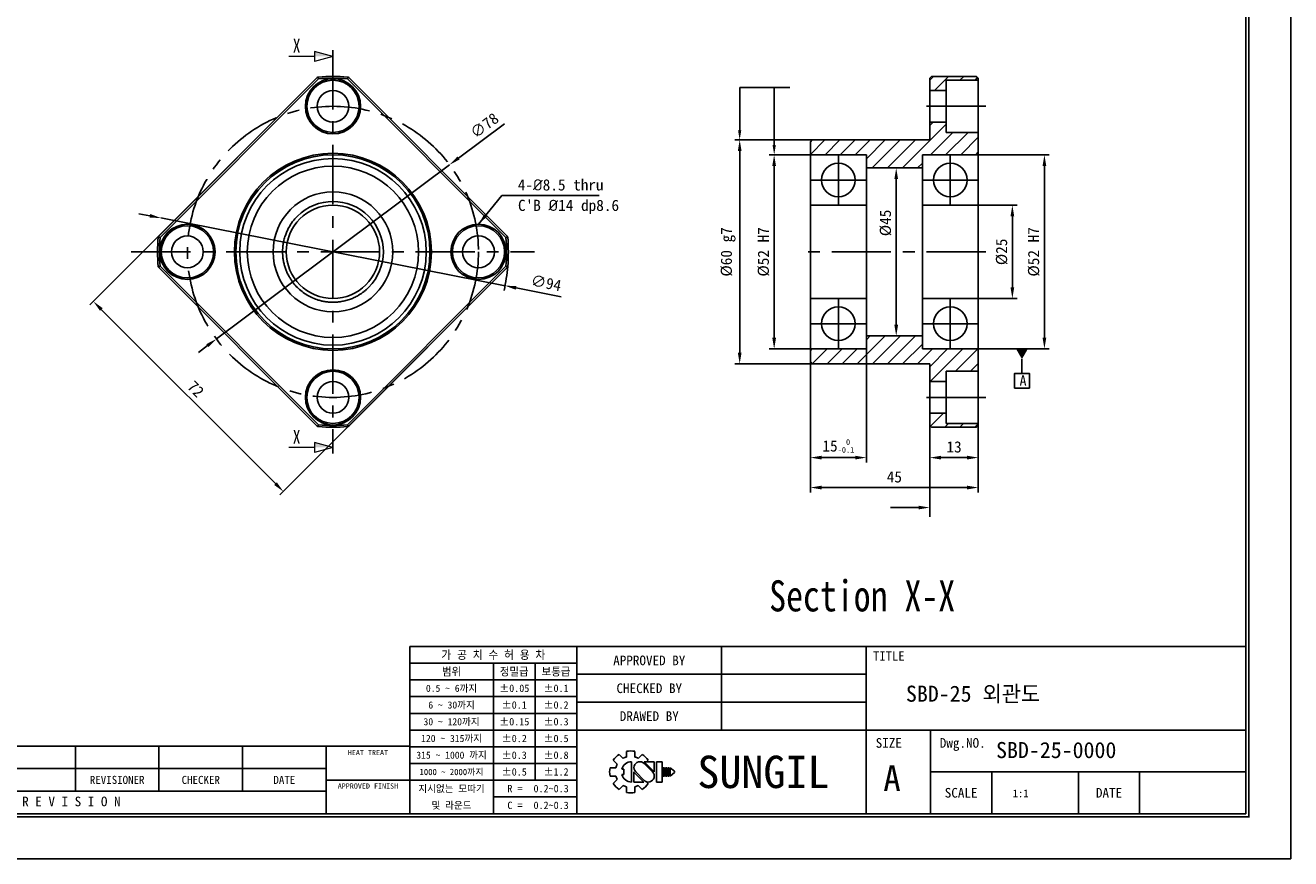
# Model space of a CAD drawing. Header units: millimetres. Extents: x 0 to 512, y 0 to 362.
# Tile 2 of 3: x 173 to 512, y 0 to 223. Entities that reach past the tile are written whole.
import ezdxf
from ezdxf.enums import TextEntityAlignment as Align

# ---------------------------------------------------------------- set-up
doc = ezdxf.new("R2010")
doc.units = ezdxf.units.MM
doc.linetypes.add('CENTER', pattern=[50.8, 31.75, -6.35, 6.35, -6.35])
doc.layers.get('0').update_dxf_attribs({"linetype": 'CONTINUOUS'})
doc.layers.get('DEFPOINTS').update_dxf_attribs({"linetype": 'CONTINUOUS'})
for name, color, linetype in [('center', 1, 'CENTER'), ('L1', 7, 'CONTINUOUS'), ('OUTLINE', 7, 'CONTINUOUS')]:
    doc.layers.add(name, color=color, linetype=linetype)
doc.dimstyles.get("Standard").update_dxf_attribs({"dimtxt": 3, "dimasz": 3, "dimexe": 1.3, "dimexo": 0, "dimgap": 1.3, "dimtad": 1, "dimdec": 3, "dimzin": 11, "dimdsep": 46, "dimtxsty": 'Standard', "dimcen": 0, "dimclrd": 5, "dimclre": 5, "dimclrt": 3, "dimadec": 0, "dimazin": 0, "dimtfac": 0.6, "dimtdec": 3, "dimtmove": 0, "dimatfit": 3, "dimfxl": 0, "dimtolj": 1, "dimtzin": 11, "dimarcsym": 0})

# ---------------------------------------------------------------- blocks, each defined once
blk = doc.blocks.new('표제란')
at = {"layer": 'L1', "color": 0}
for p, q in [((297, 0), (297, 210)), ((0, 0), (297, 0))]:
    blk.add_line(p, q, dxfattribs=at)
at = {"layer": 'L1'}
for p, q in [((290, 33), (160, 33)), ((160, 33), (160, 7)), ((186, 33), (186, 7)), ((208.5, 33), (208.5, 20)), ((231, 33), (231, 7)), ((186, 30.4), (160, 30.4)), ((173, 30.4), (173, 7)), ((179.5, 30.4), (179.5, 12.2)), ((186, 27.8), (160, 27.8)), ((231, 28.67), (186, 28.67)), ((186, 25.2), (160, 25.2)), ((231, 24.33), (186, 24.33)), ((186, 22.6), (160, 22.6)), ((186, 20), (160, 20)), ((290, 20), (186, 20)), ((241, 20), (241, 7)), ((160, 17.5), (62, 17.5)), ((108, 17.5), (108, 10.5)), ((121, 17.5), (121, 10.5)), ((134, 17.5), (134, 10.5)), ((147, 17.5), (147, 7)), ((186, 17.4), (160, 17.4)), ((192.55, 16.22), (193.17, 15.6)), ((193.7, 16.69), (193.7, 15.81)), ((195, 16.69), (195, 15.81)), ((195.52, 15.6), (196.14, 16.22)), ((147, 14), (62, 14)), ((186, 14.8), (160, 14.8)), ((191.15, 14.15), (192.03, 14.15)), ((191.15, 14.15), (192.03, 14.15)), ((191.63, 15.3), (192.25, 14.68)), ((192.98, 13.93), (193.28, 13.93)), ((193.28, 13.93), (193.28, 13.07)), ((194.5, 15.08), (194.5, 11.92)), ((197.74, 13.5), (196.41, 14.83)), ((198.02, 13.53), (196.47, 15.08)), ((196.47, 15.08), (198.02, 15.08)), ((196.84, 15.08), (197.06, 15.3)), ((198.02, 15.08), (198.02, 13.5)), ((198.39, 15.08), (198.39, 11.92)), ((198.39, 15.08), (199.26, 15.08)), ((199.26, 15.08), (199.26, 11.92)), ((199.41, 14.15), (199.41, 12.85)), ((199.41, 14.15), (199.62, 14.15)), ((199.62, 14.15), (199.62, 12.85)), ((199.78, 14.15), (199.78, 12.85)), ((199.78, 14.15), (199.99, 14.15)), ((199.99, 14.15), (199.99, 12.85)), ((200.14, 14.15), (200.14, 12.85)), ((200.14, 14.15), (200.36, 14.15)), ((200.36, 14.15), (200.36, 12.85)), ((200.51, 14.15), (200.51, 12.85)), ((200.51, 14.15), (201.16, 13.61)), ((147, 12.2), (160, 12.2)), ((186, 12.2), (160, 12.2)), ((191.15, 12.85), (192.03, 12.85)), ((191.63, 11.7), (192.25, 12.32)), ((192.98, 13.07), (193.28, 13.07)), ((194.86, 13.5), (194.86, 11.92)), ((194.86, 13.47), (196.42, 11.92)), ((194.86, 11.92), (196.42, 11.92)), ((195.14, 13.5), (196.47, 12.17)), ((196.79, 11.98), (197.06, 11.7)), ((198.39, 11.92), (199.26, 11.92)), ((199.41, 12.85), (199.62, 12.85)), ((199.78, 12.85), (199.99, 12.85)), ((200.14, 12.85), (200.36, 12.85)), ((201.16, 13.39), (200.51, 12.85)), ((201.16, 13.61), (201.16, 13.5)), ((201.16, 13.61), (201.16, 13.39)), ((201.16, 13.5), (201.16, 13.39)), ((290, 13.5), (241, 13.5)), ((250.5, 13.5), (250.5, 7)), ((264, 13.5), (264, 7)), ((273.5, 13.5), (273.5, 7)), ((147, 10.5), (62, 10.5)), ((192.55, 10.78), (193.17, 11.4)), ((193.7, 11.19), (193.7, 10.31)), ((195, 11.19), (195, 10.31)), ((195.52, 11.4), (196.14, 10.78)), ((186, 9.6), (173, 9.6))]:
    blk.add_line(p, q, dxfattribs=at)
at = {"layer": 'L1', "const_width": 0.25}
blk.add_lwpolyline([(290.5, 6.5), (290.5, 203.5), (10, 203.5), (10, 6.5)], close=True, dxfattribs=at)
at = {"layer": 'L1'}
blk.add_lwpolyline([(290, 7), (290, 203), (10.5, 203), (10.5, 7)], close=True, dxfattribs=at)
for centre, radius, start, end in [((194.35, 13.5), 3.26, 123.4943, 146.5057), ((194.35, 13.5), 2.4, 105.6872, 119.3128), ((194.35, 13.5), 3.26, 78.4943, 101.5057), ((194.35, 13.5), 2.4, 60.6872, 74.3128), ((194.35, 13.5), 3.26, 33.4943, 56.5057), ((194.35, 13.5), 3.26, 168.4943, 191.5057), ((194.35, 13.5), 2.4, 150.6872, 164.3128), ((194.5, 13.5), 1.58, 90, 164.0671), ((195.78, 14.16), 0.919, 43.2202, 225.8282), ((194.35, 13.5), 2.4, 195.6872, 209.3128), ((194.5, 13.5), 1.58, 195.9329, 270), ((197.1, 12.84), 0.919, 223.2202, 45.8282), ((194.35, 13.5), 3.26, 213.4943, 236.5057), ((194.35, 13.5), 2.4, 240.6872, 254.3128), ((194.35, 13.5), 3.26, 258.4943, 281.5057), ((194.35, 13.5), 2.4, 285.6872, 299.3128), ((194.35, 13.5), 3.26, 303.4943, 326.5057)]:
    blk.add_arc(centre, radius, start, end, dxfattribs=at)
for p in [(208.5, 28.67), (208.5, 24.33)]:
    blk.add_point(p, dxfattribs=at)
for s, height, p in [('가 공 치 수 허 용 차', 1.3, (173, 31.7)), ('APPROVED BY', 1.5, (197.25, 30.83)), ('TITLE', 1.444, (234.5, 31.5)), ('범위', 1.25, (166.5, 29.1)), ('정밀급', 1.25, (176.25, 29.1)), ('보통급', 1.25, (182.75, 29.1)), ('0.5 ~ 6까지', 1.1, (166.5, 26.5)), ('%%P0.05', 1.15, (176.25, 26.5)), ('%%P0.1', 1.15, (182.75, 26.5)), ('CHECKED BY', 1.5, (197.25, 26.5)), ('6 ~ 30까지', 1.1, (166.5, 23.9)), ('%%P0.1', 1.15, (176.25, 23.9)), ('%%P0.2', 1.15, (182.75, 23.9)), ('30 ~ 120까지', 1.1, (166.5, 21.3)), ('%%P0.15', 1.15, (176.25, 21.3)), ('%%P0.3', 1.15, (182.75, 21.3)), ('DRAWED BY', 1.5, (197.25, 22.17)), ('120 ~ 315까지', 1.1, (166.5, 18.7)), ('%%P0.2', 1.15, (176.25, 18.7)), ('%%P0.5', 1.15, (182.75, 18.7)), ('SIZE', 1.5, (234.5, 18)), ('Dwg.NO.', 1.5, (246, 18)), ('HEAT TREAT', 0.8, (153.5, 16.5)), ('315 ~ 1000 까지', 1.1, (166.5, 16.1)), ('%%P0.3', 1.15, (176.25, 16.1)), ('%%P0.8', 1.15, (182.75, 16.1)), ('SUNGIL', 5.032, (215, 13.5)), ('1000 ~ 2000까지', 0.99, (166.5, 13.49)), ('%%P0.5', 1.15, (176.25, 13.5)), ('%%P1.2', 1.15, (182.75, 13.5)), ('A', 4, (235, 12.5)), ('REVISIONER', 1.25, (114.5, 12.25)), ('CHECKER', 1.25, (127.5, 12.25)), ('DATE', 1.25, (140.5, 12.25)), ('APPROVED FINISH', 0.8, (153.5, 11.3)), ('지시없는 모따기', 1.1, (166.5, 10.9)), ('R = ', 1.15, (176.75, 10.9)), ('SCALE', 1.5, (245.75, 10.25)), ('DATE', 1.5, (268.75, 10.25)), ('R E V I S I O N', 1.5, (107.38, 8.9)), ('및 라운드', 1.1, (166.5, 8.3)), ('C = ', 1.15, (176.75, 8.3))]:
    blk.add_text(s, height=height, dxfattribs=at).set_placement(p, align=Align.MIDDLE_CENTER)
for tag, p in [('필렛', (179.25, 10.9)), ('모따기', (179.25, 8.3))]:
    blk.add_attdef(tag, text='', height=1.15, dxfattribs=at).set_placement(p, align=Align.MIDDLE_LEFT)
at = {"layer": 'OUTLINE', "ltscale": 0.5}
for tag, p, height in [('TITLE', (237.17, 24.41), 2.5), ('도번', (251.18, 15.64), 2.5), ('SCALE', (253.78, 9.55), 1.2), ('DATE', (277.02, 9.51), 1.2)]:
    blk.add_attdef(tag, p, '', height=height, dxfattribs=at)
blk = doc.blocks.new('*D2')
at = {"layer": 'DEFPOINTS', "color": 0, "ltscale": 0.5}
for p in [(209.01, 171.67), (301.25, 153.52)]:
    blk.add_point(p, dxfattribs=at)
at = {"layer": 'OUTLINE', "color": 5, "lineweight": -2, "ltscale": 0.5}
for p, q in [((206.07, 172.24), (203.13, 172.82)), ((209.01, 171.67), (301.25, 153.52)), ((316.26, 150.57), (304.19, 152.94))]:
    blk.add_line(p, q, dxfattribs=at)
blk.add_arc((255.13, 162.59), 47, 347.2876, 355.2315, dxfattribs=at)
at = {"layer": 'OUTLINE', "color": 5, "ltscale": 0.5}
for points in [[(206.17, 172.73), (205.97, 171.75), (209.01, 171.67)], [(304.29, 153.44), (304.09, 152.45), (301.25, 153.52)]]:
    blk.add_solid(points, dxfattribs=at)
at = {"layer": 'OUTLINE', "color": 3, "ltscale": 0.5, "insert": (312.25, 154.25), "char_height": 3, "attachment_point": 5, "rotation": 348.8724}
blk.add_mtext('\\A1;∅94', dxfattribs=at)
blk = doc.blocks.new('*D3')
at = {"layer": 'DEFPOINTS', "color": 0, "ltscale": 0.5}
for p in [(286.38, 185.93), (223.88, 139.26)]:
    blk.add_point(p, dxfattribs=at)
at = {"layer": 'OUTLINE', "color": 5, "lineweight": -2, "ltscale": 0.5}
for p, q in [((301.09, 196.92), (288.78, 187.73)), ((223.88, 139.26), (286.38, 185.93)), ((221.48, 137.46), (219.08, 135.67))]:
    blk.add_line(p, q, dxfattribs=at)
at = {"layer": 'OUTLINE', "color": 5, "ltscale": 0.5}
for points in [[(288.48, 188.13), (289.08, 187.33), (286.38, 185.93)], [(221.18, 137.86), (221.78, 137.06), (223.88, 139.26)]]:
    blk.add_solid(points, dxfattribs=at)
at = {"layer": 'OUTLINE', "color": 3, "ltscale": 0.5, "insert": (295.71, 196.44), "char_height": 3, "attachment_point": 5, "rotation": 36.753}
blk.add_mtext('\\A1;∅78', dxfattribs=at)
blk = doc.blocks.new('*D4')
at = {"layer": 'DEFPOINTS', "color": 0, "ltscale": 0.5}
for p in [(229.67, 188.05), (280.59, 137.14), (241.83, 98.39)]:
    blk.add_point(p, dxfattribs=at)
at = {"layer": 'OUTLINE', "color": 5, "lineweight": -2, "ltscale": 0.5}
for p, q in [((229.67, 188.05), (190, 148.38)), ((193.04, 147.18), (239.71, 100.51)), ((280.59, 137.14), (240.92, 97.47))]:
    blk.add_line(p, q, dxfattribs=at)
at = {"layer": 'OUTLINE', "color": 5, "ltscale": 0.5}
for points in [[(193.4, 147.53), (192.69, 146.82), (190.92, 149.3)], [(240.07, 100.86), (239.36, 100.15), (241.83, 98.39)]]:
    blk.add_solid(points, dxfattribs=at)
at = {"layer": 'OUTLINE', "color": 3, "ltscale": 0.5, "insert": (218.39, 125.85), "char_height": 3, "attachment_point": 5, "rotation": 315}
blk.add_mtext('\\A1;72', dxfattribs=at)
blk = doc.blocks.new('*D13')
at = {"layer": 'DEFPOINTS', "color": 0, "ltscale": 0.5}
for p in [(428.07, 175.09), (428.07, 150.09), (437.19, 150.09)]:
    blk.add_point(p, dxfattribs=at)
at = {"layer": 'OUTLINE', "color": 5, "lineweight": -2, "ltscale": 0.5}
for p, q in [((428.07, 175.09), (438.49, 175.09)), ((437.19, 172.09), (437.19, 153.09)), ((428.07, 150.09), (438.49, 150.09))]:
    blk.add_line(p, q, dxfattribs=at)
at = {"layer": 'OUTLINE', "color": 5, "ltscale": 0.5}
for points in [[(436.69, 172.09), (437.69, 172.09), (437.19, 175.09)], [(436.69, 153.09), (437.69, 153.09), (437.19, 150.09)]]:
    blk.add_solid(points, dxfattribs=at)
at = {"layer": 'OUTLINE', "color": 3, "ltscale": 0.5, "insert": (434.35, 162.59), "char_height": 3, "attachment_point": 5, "rotation": 90}
blk.add_mtext('\\A1;%%C25', dxfattribs=at)
blk = doc.blocks.new('*D14')
at = {"layer": 'DEFPOINTS', "color": 0, "ltscale": 0.5}
for p in [(428.07, 188.59), (428.07, 136.59), (445.78, 136.59)]:
    blk.add_point(p, dxfattribs=at)
at = {"layer": 'OUTLINE', "color": 5, "lineweight": -2, "ltscale": 0.5}
for p, q in [((428.07, 188.59), (447.08, 188.59)), ((445.78, 185.59), (445.78, 139.59)), ((428.07, 136.59), (447.08, 136.59))]:
    blk.add_line(p, q, dxfattribs=at)
at = {"layer": 'OUTLINE', "color": 5, "ltscale": 0.5}
for points in [[(445.28, 185.59), (446.28, 185.59), (445.78, 188.59)], [(445.28, 139.59), (446.28, 139.59), (445.78, 136.59)]]:
    blk.add_solid(points, dxfattribs=at)
at = {"layer": 'OUTLINE', "color": 3, "ltscale": 0.5, "insert": (442.94, 162.59), "char_height": 3, "attachment_point": 5, "rotation": 90}
blk.add_mtext('\\A1;%%c52 H7', dxfattribs=at)
blk = doc.blocks.new('*D15')
at = {"layer": 'DEFPOINTS', "color": 0, "ltscale": 0.5}
for p in [(383.07, 188.59), (373.36, 136.59), (383.07, 136.59)]:
    blk.add_point(p, dxfattribs=at)
at = {"layer": 'OUTLINE', "color": 5, "lineweight": -2, "ltscale": 0.5}
for p, q in [((383.07, 188.59), (372.06, 188.59)), ((373.36, 185.59), (373.36, 139.59)), ((383.07, 136.59), (372.06, 136.59))]:
    blk.add_line(p, q, dxfattribs=at)
at = {"layer": 'OUTLINE', "color": 5, "ltscale": 0.5}
for points in [[(372.86, 185.59), (373.86, 185.59), (373.36, 188.59)], [(372.86, 139.59), (373.86, 139.59), (373.36, 136.59)]]:
    blk.add_solid(points, dxfattribs=at)
at = {"layer": 'OUTLINE', "color": 3, "ltscale": 0.5, "insert": (370.52, 162.59), "char_height": 3, "attachment_point": 5, "rotation": 90}
blk.add_mtext('\\A1;%%c52 H7', dxfattribs=at)
blk = doc.blocks.new('*D16')
at = {"layer": 'DEFPOINTS', "color": 0, "ltscale": 0.5}
for p in [(383.57, 192.59), (364.12, 132.59), (383.57, 132.59)]:
    blk.add_point(p, dxfattribs=at)
at = {"layer": 'OUTLINE', "color": 5, "lineweight": -2, "ltscale": 0.5}
for p, q in [((383.57, 192.59), (362.82, 192.59)), ((364.12, 189.59), (364.12, 135.59)), ((383.57, 132.59), (362.82, 132.59))]:
    blk.add_line(p, q, dxfattribs=at)
at = {"layer": 'OUTLINE', "color": 5, "ltscale": 0.5}
for points in [[(363.62, 189.59), (364.62, 189.59), (364.12, 192.59)], [(363.62, 135.59), (364.62, 135.59), (364.12, 132.59)]]:
    blk.add_solid(points, dxfattribs=at)
at = {"layer": 'OUTLINE', "color": 3, "ltscale": 0.5, "insert": (361.03, 162.59), "char_height": 3, "attachment_point": 5, "rotation": 90}
blk.add_mtext('\\A1;%%c60 g7', dxfattribs=at)
blk = doc.blocks.new('*D17')
at = {"layer": 'DEFPOINTS', "color": 0, "ltscale": 0.5}
for p in [(405.57, 185.09), (405.57, 140.09), (406.07, 140.09)]:
    blk.add_point(p, dxfattribs=at)
at = {"layer": 'OUTLINE', "color": 5, "lineweight": -2, "ltscale": 0.5}
for p, q in [((405.57, 185.09), (407.37, 185.09)), ((406.07, 182.09), (406.07, 143.09)), ((405.57, 140.09), (407.37, 140.09))]:
    blk.add_line(p, q, dxfattribs=at)
at = {"layer": 'OUTLINE', "color": 5, "ltscale": 0.5}
for points in [[(405.57, 182.09), (406.57, 182.09), (406.07, 185.09)], [(405.57, 143.09), (406.57, 143.09), (406.07, 140.09)]]:
    blk.add_solid(points, dxfattribs=at)
at = {"layer": 'OUTLINE', "color": 3, "ltscale": 0.5, "insert": (403.23, 170.34), "char_height": 3, "attachment_point": 5, "rotation": 90}
blk.add_mtext('\\A1;%%C45', dxfattribs=at)
blk = doc.blocks.new('*D18')
at = {"layer": 'DEFPOINTS', "color": 0, "ltscale": 0.5}
for p in [(415.07, 116.09), (428.07, 116.59), (428.07, 107.46)]:
    blk.add_point(p, dxfattribs=at)
at = {"layer": 'OUTLINE', "color": 5, "lineweight": -2, "ltscale": 0.5}
for p, q in [((415.07, 116.09), (415.07, 106.16)), ((428.07, 116.59), (428.07, 106.16)), ((418.07, 107.46), (425.07, 107.46))]:
    blk.add_line(p, q, dxfattribs=at)
at = {"layer": 'OUTLINE', "color": 5, "ltscale": 0.5}
for points in [[(418.07, 107.96), (418.07, 106.96), (415.07, 107.46)], [(425.07, 107.96), (425.07, 106.96), (428.07, 107.46)]]:
    blk.add_solid(points, dxfattribs=at)
at = {"layer": 'OUTLINE', "color": 3, "ltscale": 0.5, "insert": (421.57, 110.31), "char_height": 3, "attachment_point": 5}
blk.add_mtext('\\A1;13', dxfattribs=at)
blk = doc.blocks.new('*D19')
at = {"layer": 'DEFPOINTS', "color": 0, "ltscale": 0.5}
for p in [(398.07, 136.59), (383.07, 133.09), (383.07, 107.46)]:
    blk.add_point(p, dxfattribs=at)
at = {"layer": 'OUTLINE', "color": 5, "lineweight": -2, "ltscale": 0.5}
for p, q in [((398.07, 136.59), (398.07, 106.16)), ((383.07, 133.09), (383.07, 106.16)), ((395.07, 107.46), (386.07, 107.46))]:
    blk.add_line(p, q, dxfattribs=at)
at = {"layer": 'OUTLINE', "color": 5, "ltscale": 0.5}
for points in [[(386.07, 107.96), (386.07, 106.96), (383.07, 107.46)], [(395.07, 107.96), (395.07, 106.96), (398.07, 107.46)]]:
    blk.add_solid(points, dxfattribs=at)
at = {"layer": 'OUTLINE', "color": 3, "ltscale": 0.5, "insert": (390.57, 110.59), "char_height": 3, "attachment_point": 5}
blk.add_mtext('\\A1;15{\\C3;\\H1.5;\\S  0^ -0.1;}', dxfattribs=at)
blk = doc.blocks.new('*D20')
at = {"layer": 'DEFPOINTS', "color": 0, "ltscale": 0.5}
for p in [(383.07, 133.09), (428.07, 116.59), (428.07, 99.44)]:
    blk.add_point(p, dxfattribs=at)
at = {"layer": 'OUTLINE', "color": 5, "lineweight": -2, "ltscale": 0.5}
for p, q in [((383.07, 133.09), (383.07, 98.14)), ((428.07, 116.59), (428.07, 98.14)), ((386.07, 99.44), (425.07, 99.44))]:
    blk.add_line(p, q, dxfattribs=at)
at = {"layer": 'OUTLINE', "color": 5, "ltscale": 0.5}
for points in [[(386.07, 99.94), (386.07, 98.94), (383.07, 99.44)], [(425.07, 99.94), (425.07, 98.94), (428.07, 99.44)]]:
    blk.add_solid(points, dxfattribs=at)
at = {"layer": 'OUTLINE', "color": 3, "ltscale": 0.5, "insert": (405.57, 102.28), "char_height": 3, "attachment_point": 5}
blk.add_mtext('\\A1;45', dxfattribs=at)
blk = doc.blocks.new('_DatumFilled')
at = {"color": 0, "linetype": 'ByBlock'}
blk.add_solid([(0, 0.58), (-1, 0), (0, -0.58)], dxfattribs=at)

msp = doc.modelspace()

# ---------------------------------------------------------------- hatches: boundary and pattern name
at = {"layer": 'OUTLINE', "ltscale": 0.5}
h = msp.add_hatch(dxfattribs=at)
h.set_pattern_fill('ANSI31', color=5, scale=0.9, style=0)
h.set_pattern_definition([(45, (-744.4342, -162.894), (-2.0205576, 2.0205576), [])])
h.paths.add_polyline_path([(419.4682, 208.5944), (428.0682, 208.5944), (428.0682, 209.0944), (427.5682, 209.5944), (415.5682, 209.5944), (415.0682, 209.0944), (415.0682, 205.8444), (419.4682, 205.8444)])
h.paths.add_polyline_path([(419.4682, 194.5944), (419.4682, 197.3444), (415.0682, 197.3444), (415.0682, 192.5944), (383.5682, 192.5944), (383.0682, 192.0944), (383.0682, 188.5944), (398.0682, 188.5944), (398.0682, 185.0944), (413.0682, 185.0944), (413.0682, 188.5944), (428.0682, 188.5944), (428.0682, 194.5944)])
h.paths.add_polyline_path([(413.0682, 136.5944), (413.0682, 140.0944), (398.0682, 140.0944), (398.0682, 136.5944), (383.0682, 136.5944), (383.0682, 133.0944), (383.5682, 132.5944), (415.0682, 132.5944), (415.0682, 127.8444), (419.4682, 127.8444), (419.4682, 130.5944), (428.0682, 130.5944), (428.0682, 136.5944)])
h.paths.add_polyline_path([(427.5682, 115.5944), (428.0682, 116.0944), (428.0682, 116.5944), (419.4682, 116.5944), (419.4682, 119.3444), (415.0682, 119.3444), (415.0682, 116.0944), (415.5682, 115.5944)])

# ---------------------------------------------------------------- linework, layer by layer
at = {"layer": 'center', "ltscale": 0.5}
for p, q in [((255.1305, 216.6444), (255.1305, 108.5444)), ((430.0682, 201.5944), (413.0682, 201.5944)), ((390.5682, 188.5944), (390.5682, 175.0944)), ((420.5682, 175.0944), (420.5682, 188.5944)), ((398.0682, 181.8444), (383.0682, 181.8444)), ((428.0682, 181.8444), (413.0682, 181.8444)), ((201.0805, 162.5944), (309.1805, 162.5944)), ((430.0682, 162.5944), (381.0682, 162.5944)), ((390.5682, 150.0944), (390.5682, 136.5944)), ((420.5682, 136.5944), (420.5682, 150.0944)), ((398.0682, 143.3444), (383.0682, 143.3444)), ((428.0682, 143.3444), (413.0682, 143.3444)), ((430.0682, 123.5944), (413.0682, 123.5944))]:
    msp.add_line(p, q, dxfattribs=at)
msp.add_circle((255.1305, 162.5944), 39, dxfattribs=at)
at = {"layer": 'OUTLINE', "lineweight": 9}
for p, q in [((250.1884, 214.9571), (243.3436, 214.9571)), ((250.1884, 216.2813), (250.1884, 213.6329)), ((255.1305, 214.9571), (250.1884, 216.2813)), ((255.1305, 214.9571), (250.1884, 213.6329)), ((250.1884, 110.1759), (243.3436, 110.1759)), ((250.1884, 111.5001), (250.1884, 108.8516)), ((255.1305, 110.1759), (250.1884, 111.5001)), ((255.1305, 110.1759), (250.1884, 108.8516))]:
    msp.add_line(p, q, dxfattribs=at)
at = {"layer": 'OUTLINE'}
for p, q in [((250.9114, 209.287), (208.4379, 166.8135)), ((208.7915, 166.46), (251.2649, 208.9334)), ((250.9114, 209.287), (251.067, 209.3591)), ((251.067, 209.3591), (251.2649, 208.9334)), ((259.194, 209.3591), (258.9961, 208.9334)), ((258.9961, 208.9334), (301.4695, 166.46)), ((259.194, 209.3591), (259.3496, 209.287)), ((301.8231, 166.8135), (259.3496, 209.287)), ((415.5682, 209.5944), (415.0682, 209.0944)), ((415.0682, 209.0944), (415.0682, 192.5944)), ((415.5682, 209.5944), (427.5682, 209.5944)), ((419.4682, 208.5944), (419.4682, 194.5944)), ((419.4682, 208.5944), (428.0682, 208.5944)), ((427.5682, 209.5944), (428.0682, 209.0944)), ((428.0682, 209.0944), (428.0682, 116.0944)), ((419.4682, 205.8444), (415.0682, 205.8444)), ((419.4682, 197.3444), (415.0682, 197.3444)), ((419.4682, 194.5944), (428.0682, 194.5944)), ((383.5682, 192.5944), (383.0682, 192.0944)), ((383.0682, 192.0944), (383.0682, 133.0944)), ((383.5682, 192.5944), (415.0682, 192.5944)), ((383.0682, 188.5944), (398.0682, 188.5944)), ((398.0682, 188.5944), (398.0682, 136.5944)), ((413.0682, 188.5944), (413.0682, 136.5944)), ((413.0682, 188.5944), (428.0682, 188.5944)), ((398.0682, 185.0944), (413.0682, 185.0944)), ((383.0682, 175.0944), (398.0682, 175.0944)), ((413.0682, 175.0944), (428.0682, 175.0944)), ((208.3657, 166.6579), (208.4379, 166.8135)), ((208.3657, 166.6579), (208.7915, 166.46)), ((301.4695, 166.46), (301.8952, 166.6579)), ((301.8952, 166.6579), (301.8231, 166.8135)), ((208.3657, 158.5309), (208.7915, 158.7288)), ((208.4379, 158.3753), (208.3657, 158.5309)), ((208.4379, 158.3753), (250.9114, 115.9018)), ((251.2649, 116.2554), (208.7915, 158.7288)), ((301.4695, 158.7288), (258.9961, 116.2554)), ((259.3496, 115.9018), (301.8231, 158.3753)), ((301.8952, 158.5309), (301.4695, 158.7288)), ((301.8952, 158.5309), (301.8231, 158.3753)), ((383.0682, 150.0944), (398.0682, 150.0944)), ((413.0682, 150.0944), (428.0682, 150.0944)), ((398.0682, 140.0944), (413.0682, 140.0944)), ((383.0682, 136.5944), (398.0682, 136.5944)), ((413.0682, 136.5944), (428.0682, 136.5944)), ((383.5682, 132.5944), (383.0682, 133.0944)), ((383.5682, 132.5944), (415.0682, 132.5944)), ((415.0682, 132.5944), (415.0682, 116.0944)), ((419.4682, 130.5944), (419.4682, 116.5944)), ((419.4682, 130.5944), (428.0682, 130.5944)), ((419.4682, 127.8444), (415.0682, 127.8444)), ((419.4682, 119.3444), (415.0682, 119.3444)), ((251.067, 115.8296), (250.9114, 115.9018)), ((251.067, 115.8296), (251.2649, 116.2554)), ((259.194, 115.8296), (258.9961, 116.2554)), ((259.3496, 115.9018), (259.194, 115.8296)), ((415.0682, 116.0944), (415.5682, 115.5944)), ((415.5682, 115.5944), (427.5682, 115.5944)), ((419.4682, 116.5944), (428.0682, 116.5944)), ((428.0682, 116.0944), (427.5682, 115.5944))]:
    msp.add_line(p, q, dxfattribs=at)
at = {"layer": 'OUTLINE', "color": 5, "ltscale": 0.2}
for p, q in [((364.1187, 194.5944), (364.1187, 206.6191)), ((364.1187, 206.6191), (377.5737, 206.6191)), ((373.3648, 190.5944), (373.3648, 206.6191))]:
    msp.add_line(p, q, dxfattribs=at)
at = {"layer": 'OUTLINE', "color": 5, "ltscale": 0.5}
for p, q in [((415.0682, 106.1643), (415.0682, 91.6089)), ((412.0682, 94.08), (404.5249, 94.08))]:
    msp.add_line(p, q, dxfattribs=at)
msp.add_lwpolyline([(439.7611, 133.8444), (439.7611, 130.0332)], dxfattribs=at)
msp.add_lwpolyline([(437.7811, 126.0732), (441.7411, 126.0732), (441.7411, 130.0332), (437.7811, 130.0332)], close=True, dxfattribs=at)
at = {"layer": 'OUTLINE'}
for centre, radius in [((255.1305, 201.5944), 7.3999), ((255.1305, 201.5944), 7), ((255.1305, 201.5944), 4.25), ((255.1305, 162.5944), 26.4), ((255.1305, 162.5944), 26), ((255.1305, 162.5944), 25), ((255.1305, 162.5944), 22.95), ((390.5682, 181.8444), 4.5), ((420.5682, 181.8444), 4.5), ((255.1305, 162.5944), 16.05), ((255.1305, 162.5944), 12.5), ((216.1305, 162.5944), 7.3999), ((216.1305, 162.5944), 7), ((294.1305, 162.5944), 7.3999), ((294.1305, 162.5944), 7), ((216.1305, 162.5944), 4.25), ((294.1305, 162.5944), 4.25), ((390.5682, 143.3444), 4.5), ((420.5682, 143.3444), 4.5), ((255.1305, 123.5944), 7.3999), ((255.1305, 123.5944), 7), ((255.1305, 123.5944), 4.25)]:
    msp.add_circle(centre, radius, dxfattribs=at)
for radius, start, end in [(47, 85.231513, 94.768485), (46.5, 85.231448, 94.768552), (13.5, 315, 135), (47, 175.231513, 184.768485), (46.5, 175.231449, 184.768551), (46.5, 355.231448, 4.768552), (47, 355.231514, 4.768484), (47, 265.231513, 274.768485), (46.5, 265.231449, 274.768551)]:
    msp.add_arc((255.1305, 162.5944), radius, start, end, dxfattribs=at)
for points in [[(251.067, 209.3591), (251.1191, 209.3833), (251.1713, 209.4075), (251.2234, 209.4317)], [(259.0376, 209.4317), (259.0897, 209.4075), (259.1418, 209.3833), (259.194, 209.3591)], [(208.2932, 166.5015), (208.3173, 166.5536), (208.3415, 166.6057), (208.3657, 166.6579)], [(301.8952, 166.6579), (301.9194, 166.6057), (301.9436, 166.5536), (301.9678, 166.5015)], [(208.3657, 158.5309), (208.3415, 158.583), (208.3173, 158.6352), (208.2932, 158.6873)], [(301.9678, 158.6873), (301.9436, 158.6352), (301.9194, 158.583), (301.8952, 158.5309)], [(251.2234, 115.7571), (251.1713, 115.7812), (251.1191, 115.8054), (251.067, 115.8296)], [(259.194, 115.8296), (259.1418, 115.8054), (259.0897, 115.7812), (259.0376, 115.7571)]]:
    msp.add_open_spline(points, degree=3, dxfattribs=at)
msp.add_open_spline([(245.5845, 172.1403), (245.1511, 171.6705), (244.2845, 170.731), (243.3942, 169.3215), (242.7704, 168.0653), (242.3351, 166.9548), (241.9873, 165.7668), (241.7673, 164.6166), (241.6543, 163.5659), (241.6193, 162.6221), (241.6516, 161.6513), (241.7566, 160.6588), (241.9417, 159.6508), (242.2084, 158.6399), (242.559, 157.6333), (242.9982, 156.6395), (243.6102, 155.5111), (244.4462, 154.2842), (245.5603, 153.024), (246.8205, 151.9099), (248.1967, 150.9721), (249.6607, 150.2155), (251.0019, 149.7182), (252.1872, 149.4056), (253.1952, 149.2204), (254.1877, 149.1154), (255.1585, 149.0832), (256.1023, 149.1182), (257.1531, 149.2313), (258.303, 149.4513), (259.4914, 149.799), (260.6013, 150.2346), (261.5167, 150.6876), (262.2877, 151.139), (262.926, 151.5628), (263.5375, 152.0222), (264.1249, 152.5145), (264.4923, 152.8702), (264.6764, 153.0484)], degree=3, knots=[0, 0, 0, 0, 0.04515823, 0.09029567, 0.11733012, 0.14435055, 0.17458101, 0.20479952, 0.22708294, 0.24930629, 0.27157885, 0.29575872, 0.31986332, 0.34403238, 0.36966598, 0.39521091, 0.4208337, 0.46041371, 0.49998116, 0.53956117, 0.57912862, 0.61752241, 0.65590402, 0.68008389, 0.70418849, 0.72835754, 0.75064097, 0.77286431, 0.79513688, 0.82536734, 0.85558585, 0.88262031, 0.90964074, 0.92776968, 0.94581156, 0.96382481, 0.98186815, 1, 1, 1, 1], dxfattribs=at)
at = {"layer": 'OUTLINE', "lineweight": 9}
for points in [[(255.1305, 214.9571), (250.1884, 216.2813), (250.1884, 214.9571)], [(255.1305, 110.1759), (250.1884, 111.5001), (250.1884, 110.1759)]]:
    msp.add_solid(points, dxfattribs=at)
at = {"layer": 'OUTLINE', "color": 5, "ltscale": 0.2}
for points in [[(364.5521, 195.1944), (363.6854, 195.1944), (364.1187, 192.5944)], [(373.7982, 191.1944), (372.9315, 191.1944), (373.3648, 188.5944)]]:
    msp.add_solid(points, dxfattribs=at)
at = {"layer": 'OUTLINE', "color": 5, "ltscale": 0.5}
msp.add_solid([(412.0682, 94.58), (412.0682, 93.58), (415.0682, 94.08)], dxfattribs=at)

# ---------------------------------------------------------------- block references
at = {"layer": 'OUTLINE'}
ref = msp.add_blockref('표제란', (0, 0), dxfattribs=dict(at, xscale=1.72316024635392, yscale=1.72316024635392, zscale=1.72316024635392))
ref.add_attrib('SCALE', '1:1', (437.3055, 16.4605), dxfattribs={"ltscale": 0.5, "height": 2.06779})
ref.add_attrib('도번', 'SBD-25-0000', (432.8254, 26.9544), dxfattribs={"ltscale": 0.5, "height": 4.307901})
ref.add_attrib('TITLE', 'SBD-25 외관도', (408.6745, 42.0553), dxfattribs={"ltscale": 0.5, "height": 4.3079})
ref.add_attrib('필렛', '0.2~0.3', dxfattribs={"layer": 'L1', "height": 1.98163}).set_placement((308.8765, 18.7824), align=Align.MIDDLE_LEFT)
ref.add_attrib('모따기', '0.2~0.3', dxfattribs={"layer": 'L1', "height": 1.98163}).set_placement((308.8765, 14.3022), align=Align.MIDDLE_LEFT)
at = {"layer": 'OUTLINE', "color": 5, "ltscale": 0.5, "xscale": 2.75, "yscale": 2.75, "zscale": 2.75, "rotation": 90}
msp.add_blockref('_DatumFilled', (439.7611, 136.5944), dxfattribs=at)

# ---------------------------------------------------------------- texts
at = {"lineweight": 9, "width": 0.8}
for s, height, p in [('X', 3.7066, (244.3822, 215.9659)), ('X', 3.7066, (244.3822, 111.1846)), ('Section X-X', 8.324446, (372.0282, 66.2629))]:
    msp.add_text(s, height=height, dxfattribs=at).set_placement(p)
at = {"layer": 'OUTLINE', "color": 3, "ltscale": 0.2, "char_height": 3, "attachment_point": 7}
for s, insert in [('\\A1;4-{\\fISOCPEUR|b0|i0|c0|p34;%%C}8.5 thru', (304.6542, 178.9858)), ("\\A1;C'B {\\fISOCPEUR|b0|i0|c0|p34;%%C}14 dp8.6", (304.7154, 172.6917))]:
    msp.add_mtext(s, dxfattribs=dict(at, insert=insert))
at = {"layer": 'OUTLINE', "color": 3, "ltscale": 0.5, "insert": (440.9863, 126.7268), "char_height": 2.75, "attachment_point": 9}
msp.add_mtext('\\A1;A', dxfattribs=at)

# ---------------------------------------------------------------- dimensions: what is measured, and where the dimension line sits
at = {"layer": 'OUTLINE', "ltscale": 0.5}
dim = msp.add_diameter_dim_2p(p1=(223.8828, 139.2581), p2=(286.3782, 185.9307), dimstyle='Standard', dxfattribs=at)
dim.commit()
dim.dimension.update_dxf_attribs({"geometry": '*D3', "text_midpoint": (297.4049, 194.1656), "dimtype": 163})
for base, p1, p2, text, picture, middle in [((364.1187, 132.5944), (383.5682, 192.5944), (383.5682, 132.5944), '%%c<> g7', '*D16', (361.0291, 162.5944)), ((373.3648, 136.5944), (383.0682, 188.5944), (383.0682, 136.5944), '%%c<> H7', '*D15', (370.5249, 162.5944)), ((445.7808, 136.5944), (428.0682, 188.5944), (428.0682, 136.5944), '%%c<> H7', '*D14', (442.9408, 162.5944))]:
    dim = msp.add_linear_dim(base=base, p1=p1, p2=p2, angle=90, text=text, dimstyle='Standard', dxfattribs=at)
    dim.commit()
    dim.dimension.update_dxf_attribs({"geometry": picture, "text_midpoint": middle})
dim = msp.add_aligned_dim(p1=(229.6746, 188.0502), p2=(280.5863, 137.1385), distance=-54.8033, dimstyle='Standard', dxfattribs=at)
dim.commit()
dim.dimension.update_dxf_attribs({"geometry": '*D4', "text_midpoint": (218.3868, 125.8507)})
dim = msp.add_linear_dim(base=(406.0655, 140.0944), p1=(405.5682, 185.0944), p2=(405.5682, 140.0944), angle=90, text='%%C<>', dimstyle='Standard', override={"dimgap": 1.3, "dimsah": 1, "dimse1": 0, "dimse2": 0, "dimsd1": 0, "dimsd2": 0, "dimtol": 0, "dimlim": 0}, dxfattribs=at)
dim.commit()
dim.dimension.update_dxf_attribs({"geometry": '*D17', "text_midpoint": (406.0655, 170.3391), "dimtype": 160})
dim = msp.add_linear_dim(base=(437.1897, 150.0944), p1=(428.0682, 175.0944), p2=(428.0682, 150.0944), angle=90, text='%%C<>', dimstyle='Standard', override={"dimgap": 1.3, "dimsah": 1, "dimse1": 0, "dimse2": 0, "dimsd1": 0, "dimsd2": 0, "dimtol": 0, "dimlim": 0}, dxfattribs=at)
dim.commit()
dim.dimension.update_dxf_attribs({"geometry": '*D13', "text_midpoint": (434.3517, 162.5944)})
dim = msp.add_diameter_dim_2p(p1=(209.0141, 171.6651), p2=(301.2469, 153.5236), dimstyle='Standard', dxfattribs=at)
dim.commit()
dim.dimension.update_dxf_attribs({"geometry": '*D2', "text_midpoint": (312.2459, 154.2546)})
dim = msp.add_linear_dim(base=(383.0682, 107.4643), p1=(398.0682, 136.5944), p2=(383.0682, 133.0944), text='<>{\\C3;\\H1.5;\\S  0^ -0.1;}', dimstyle='Standard', override={"dimgap": 1.3, "dimsah": 1, "dimse1": 0, "dimse2": 0, "dimsd1": 0, "dimsd2": 0, "dimtol": 0, "dimlim": 0}, dxfattribs=at)
dim.commit()
dim.dimension.update_dxf_attribs({"geometry": '*D19', "text_midpoint": (390.5682, 110.5921)})
for base, p1, picture, middle in [((428.0682, 99.4354), (383.0682, 133.0944), '*D20', (405.5682, 102.2753)), ((428.0682, 107.4643), (415.0682, 116.0944), '*D18', (421.5682, 110.3062))]:
    dim = msp.add_linear_dim(base=base, p1=p1, p2=(428.0682, 116.5944), dimstyle='Standard', dxfattribs=at)
    dim.commit()
    dim.dimension.update_dxf_attribs({"geometry": picture, "text_midpoint": middle})

# ---------------------------------------------------------------- leaders
at = {"layer": 'OUTLINE', "ltscale": 0.2, "annotation_type": 0, "has_hookline": 1, "hookline_direction": 0, "text_width": 21.8385}
msp.add_leader([(294.1248, 169.9943), (300.3542, 177.6858), (303.3542, 177.6858)], dimstyle='Standard', dxfattribs=at)

doc.saveas('drawing.dxf')
